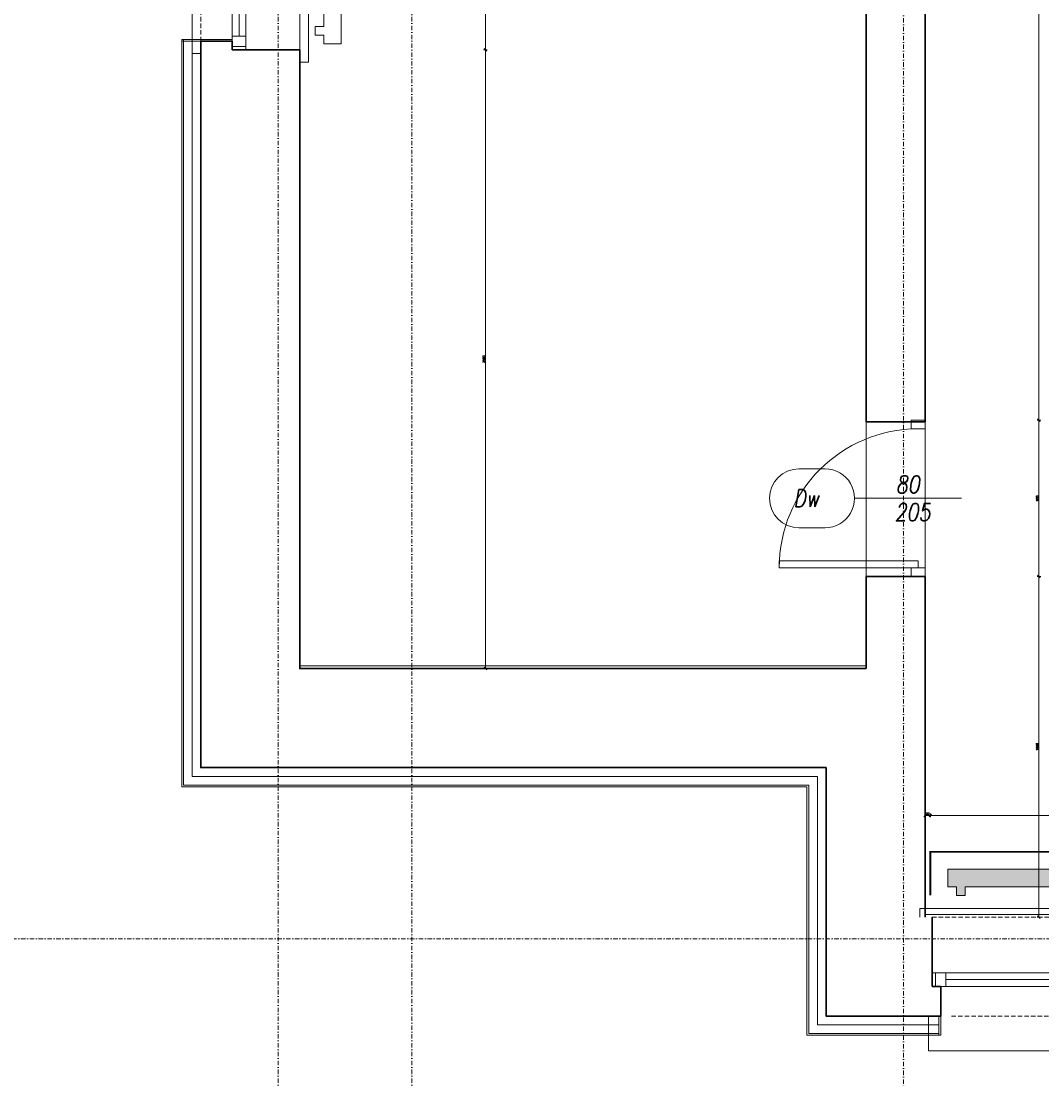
# Model space of a CAD drawing. Header units: millimetres. Extents: x -1893473 to 942156, y -568027 to 942944.
# Tile 125 of 256: x 137503 to 143379, y -513785 to -507699. Entities that reach past the tile are written whole.
import ezdxf
from ezdxf.enums import TextEntityAlignment as Align

# ---------------------------------------------------------------- set-up
doc = ezdxf.new("R2010")
doc.units = ezdxf.units.MM
doc.header["$LTSCALE"] = 0.2
for name, pattern in [('2_3', [1, 0.5, -0.5]), ('DASHDOT', [25.4, 12.7, -6.35, 0, -6.35]), ('HIDDEN', [9.525, 6.35, -3.175])]:
    doc.linetypes.add(name, pattern=pattern)
doc.layers.get('0').update_dxf_attribs({"lineweight": 0})
for name, color, linetype, lineweight in [('!! 0_ Istn-okna', 6, 'Continuous', 13), ('!! 0_ Istn-sciany', 7, 'Continuous', 30), ('!! 0_ Istn-widok', 1, 'Continuous', 15), ('!! 0_Istn-cienka', 4, 'Continuous', 9), ('!! 0_Istn-drzwi', 1, 'Continuous', 13), ('!! 0_Opis_pom', 9, 'Continuous', 13), ('!! 0_Osie', 1, 'DASHDOT', 13), ('!! 1_ tynk zewn  - nowy', 21, 'Continuous', 20), ('!! 1_OPIS POM NOWE', 140, 'Continuous', 5), ('!! 2_ remont Ocieplenie', 4, 'ZIGZAG', 5), ('!! 2_drzwi opis', 151, 'Continuous', 9), ('!! wymiary osi', 250, 'Continuous', 9), ('0-osie-tx', 66, 'Continuous', 9), ('P-Opis nadproża', 150, 'Continuous', 9), ('P-Osie', 1, 'DASHDOT', 18)]:
    doc.layers.add(name, color=color, linetype=linetype, lineweight=lineweight)
doc.layers.add('!! 0_Istn-grzejniki', color=7, linetype='Continuous', lineweight=0, plot=False)
doc.layers.add('Powierzchnia', color=140, linetype='Continuous', lineweight=5, plot=False)
doc.styles.add('50', font='ROMANS.shx', dxfattribs={"width": 0.8, "height": 10})
doc.styles.add('ARCHETYP', font='romans.shx', dxfattribs={"height": 15})
doc.styles.add('ARIAL', font='tahoma.ttf')
doc.styles.add('TXT', font='simplex.shx')
doc.linetypes.add('ZIGZAG', pattern='A,0.00254,-5.08,[131,ltypeshp.shx,S=5.08,R=0,X=-5.08,Y=0],-10.16,[131,ltypeshp.shx,S=5.08,R=180,X=5.08,Y=0],-5.08', length=20.32254)
doc.dimstyles.new('DIM50', dxfattribs={"dimscale": 5, "dimtxt": 2.5, "dimasz": 1.5, "dimexe": 0, "dimexo": 0, "dimgap": 0.5, "dimtad": 1, "dimdec": 4, "dimrnd": 0.5, "dimdsep": 46, "dimtxsty": 'TXT', "dimblk1": 'TICK1', "dimblk2": 'TICK1', "dimsah": 1, "dimcen": 0, "dimse1": 1, "dimse2": 1, "dimclrd": 1, "dimclre": 7, "dimclrt": 9, "dimadec": 0, "dimazin": 0, "dimtfac": 1, "dimtdec": 4, "dimtmove": 2, "dimatfit": 3, "dimldrblk": 'TICK1', "dimfxl": 1, "dimtolj": 1, "dimarcsym": 0})

# ---------------------------------------------------------------- blocks, each defined once
blk = doc.blocks.new('okno 1')
at = {"layer": '!! 0_ Istn-okna'}
for points in [[(9, -36), (259, -36)], [(17, -40), (251, -40)], [(9, -44), (259, -44)]]:
    blk.add_lwpolyline(points, dxfattribs=at)
for points in [[(11, -44), (17, -44), (17, -36), (11, -36)], [(251, -44), (257, -44), (257, -36), (251, -36)]]:
    blk.add_lwpolyline(points, close=True, dxfattribs=at)
at = {"layer": '!! 0_ Istn-sciany'}
for points in [[(9, -36), (9, -4)], [(259, -36), (259, -4)], [(9, -36), (9, -44)], [(259, -36), (259, -44)], [(9, -44), (14, -44)], [(14, -44), (14, -61)], [(254, -44), (259, -44)], [(254, -44), (254, -61)], [(14, -61), (9, -61)], [(254, -61), (259, -61)]]:
    blk.add_lwpolyline(points, dxfattribs=at)
at = {"layer": '!! 0_ Istn-widok'}
for points in [[(2, 1), (266, 1)], [(2, -4), (2, 1)], [(266, -4), (266, 1)], [(7, -61), (7, -81)], [(261, -61), (261, -81)], [(261, -81), (7, -81)]]:
    blk.add_lwpolyline(points, dxfattribs=at)
at = {"layer": '!! 0_Istn-cienka', "linetype": 'HIDDEN', "ltscale": 2}
for points in [[(9, -4), (259, -4)], [(259, -61), (19, -61)]]:
    blk.add_lwpolyline(points, dxfattribs=at)
blk = doc.blocks.new('okno 3')
at = {"layer": '!! 0_ Istn-okna'}
for points in [[(49128.71, -198708.59), (49128.71, -198825.59)], [(49136.71, -198708.59), (49136.71, -198825.59)], [(49132.71, -198716.59), (49132.71, -198817.59)]]:
    blk.add_lwpolyline(points, dxfattribs=at)
for points in [[(49128.71, -198710.59), (49128.71, -198716.59), (49136.71, -198716.59), (49136.71, -198710.59)], [(49128.71, -198817.59), (49128.71, -198823.59), (49136.71, -198823.59), (49136.71, -198817.59)]]:
    blk.add_lwpolyline(points, close=True, dxfattribs=at)
at = {"layer": '!! 0_ Istn-sciany'}
for points in [[(49128.71, -198713.59), (49110.71, -198713.59)], [(49128.71, -198708.59), (49128.71, -198713.59)], [(49136.71, -198708.59), (49128.71, -198708.59)], [(49136.71, -198708.59), (49167.71, -198708.59)], [(49128.71, -198820.59), (49110.71, -198820.59)], [(49128.71, -198820.59), (49128.71, -198825.59)], [(49136.71, -198825.59), (49128.71, -198825.59)], [(49136.71, -198825.59), (49167.71, -198825.59)]]:
    blk.add_lwpolyline(points, dxfattribs=at)
at = {"layer": '!! 0_ Istn-widok'}
for points in [[(49167.71, -198701.59), (49172.71, -198701.59)], [(49172.71, -198701.59), (49172.71, -198832.59)], [(49105.71, -198827.59), (49105.71, -198706.59)], [(49110.71, -198706.59), (49105.71, -198706.59)], [(49110.71, -198827.59), (49105.71, -198827.59)], [(49167.71, -198832.59), (49172.71, -198832.59)]]:
    blk.add_lwpolyline(points, dxfattribs=at)
at = {"layer": '!! 0_Istn-cienka', "linetype": 'HIDDEN', "ltscale": 2}
for points in [[(49110.71, -198820.59), (49110.71, -198713.59)], [(49167.71, -198708.59), (49167.71, -198825.59)]]:
    blk.add_lwpolyline(points, dxfattribs=at)
blk = doc.blocks.new('BLOK OSI')
at = {"layer": 'P-Osie'}
for points in [[(49206.21, -200097.61), (49206.21, -197259.33)], [(49283.21, -200097.61), (49283.21, -197258.83)], [(49566.21, -200103.3), (49566.21, -197259.33)], [(48625.51, -199526.09), (52491.52, -199526.09)]]:
    blk.add_lwpolyline(points, dxfattribs=at)
blk = doc.blocks.new('1_ok-opis')
blk.add_line((0, 111.61), (0, 50))
for points in [[(-17, 128.61), (-17, 143.61)], [(17, 128.61), (17, 143.61)]]:
    blk.add_lwpolyline(points)
for centre, start, end in [((0, 143.61), 0, 180), ((0, 128.61), 180, 0)]:
    blk.add_arc(centre, 17, start, end)
at = {"style": 'ARCHETYP'}
for tag, height, rotation, p in [('NR', 12, 90, (0, 136.9)), ('NR', 12, 270, (0, 136.9)), ('SZEROKOŚĆ', 10, 270, (8, 78.29)), ('SZEROKOŚĆ', 10, 90, (-8, 78.29)), ('WYSOKOŚĆ', 10, 270, (-8, 78.29)), ('WYSOKOŚĆ', 10, 90, (8, 78.29))]:
    blk.add_attdef(tag, text='', height=height, rotation=rotation, dxfattribs=at).set_placement(p, align=Align.MIDDLE)
blk = doc.blocks.new('TICK1')
at = {"color": 2}
blk.add_line((-1, -1), (1, 1), dxfattribs=at)
at = {"color": 0}
for p, q in [((0, 0), (-1, 0)), ((0, -1.4), (0, 1.4))]:
    blk.add_line(p, q, dxfattribs=at)
blk = doc.blocks.new('*D1307')
at = {"layer": '!! wymiary osi', "color": 1, "lineweight": -2, "transparency": 16777216}
blk.add_line((263004.1, -506661.2), (263004.1, -517996.2), dxfattribs=at)
at = {"layer": 'DEFPOINTS', "color": 0, "transparency": 16777216}
for p in [(267439.7, -506653.7), (263004.1, -518003.7), (266659.7, -518003.7)]:
    blk.add_point(p, dxfattribs=at)
at = {"layer": '!! wymiary osi', "color": 1, "lineweight": -2, "transparency": 16777216, "xscale": 7.5, "yscale": 7.5, "zscale": 7.5}
for p, rotation in [((263004.1, -506653.7), 90), ((263004.1, -518003.7), 270)]:
    blk.add_blockref('TICK1', p, dxfattribs=dict(at, rotation=rotation))
at = {"layer": '!! wymiary osi', "color": 9, "transparency": 16777216, "insert": (262995.3, -512328.7), "char_height": 12.5, "attachment_point": 5, "rotation": 90, "style": 'TXT'}
blk.add_mtext('\\A1;11350', dxfattribs=at)
blk = doc.blocks.new('*D1308')
at = {"layer": '!! wymiary osi', "color": 1, "lineweight": -2, "transparency": 16777216}
blk.add_line((263004.1, -518011.2), (263004.1, -519426.2), dxfattribs=at)
at = {"layer": 'DEFPOINTS', "color": 0, "transparency": 16777216}
for p in [(266659.7, -518003.7), (263004.1, -519433.7), (270259.7, -519433.7)]:
    blk.add_point(p, dxfattribs=at)
at = {"layer": '!! wymiary osi', "color": 1, "lineweight": -2, "transparency": 16777216, "xscale": 7.5, "yscale": 7.5, "zscale": 7.5}
for p, rotation in [((263004.1, -518003.7), 90), ((263004.1, -519433.7), 270)]:
    blk.add_blockref('TICK1', p, dxfattribs=dict(at, rotation=rotation))
at = {"layer": '!! wymiary osi', "color": 9, "transparency": 16777216, "insert": (262995.3, -518718.7), "char_height": 12.5, "attachment_point": 5, "rotation": 90, "style": 'TXT'}
blk.add_mtext('\\A1;1430', dxfattribs=at)
blk = doc.blocks.new('*D1316')
at = {"layer": '!! wymiary osi', "color": 1, "lineweight": -2, "transparency": 16777216}
blk.add_line((263377.3, -510651.2), (263377.3, -517316.2), dxfattribs=at)
at = {"layer": 'DEFPOINTS', "color": 0, "transparency": 16777216}
for p in [(268109.7, -510643.7), (263377.3, -517323.7), (268109.7, -517323.7)]:
    blk.add_point(p, dxfattribs=at)
at = {"layer": '!! wymiary osi', "color": 1, "lineweight": -2, "transparency": 16777216, "xscale": 7.5, "yscale": 7.5, "zscale": 7.5}
for p, rotation in [((263377.3, -510643.7), 90), ((263377.3, -517323.7), 270)]:
    blk.add_blockref('TICK1', p, dxfattribs=dict(at, rotation=rotation))
at = {"layer": '!! wymiary osi', "color": 9, "transparency": 16777216, "insert": (263368.5, -513983.7), "char_height": 12.5, "attachment_point": 5, "rotation": 90, "style": 'TXT'}
blk.add_mtext('\\A1;6680', dxfattribs=at)
blk = doc.blocks.new('*D1317')
at = {"layer": '!! wymiary osi', "color": 1, "lineweight": -2, "transparency": 16777216}
blk.add_line((263377.3, -517331.2), (263377.3, -517886.2), dxfattribs=at)
at = {"layer": 'DEFPOINTS', "color": 0, "transparency": 16777216}
for p in [(268109.7, -517323.7), (263377.3, -517893.7), (268109.7, -517893.7)]:
    blk.add_point(p, dxfattribs=at)
at = {"layer": '!! wymiary osi', "color": 1, "lineweight": -2, "transparency": 16777216, "xscale": 7.5, "yscale": 7.5, "zscale": 7.5}
for p, rotation in [((263377.3, -517323.7), 90), ((263377.3, -517893.7), 270)]:
    blk.add_blockref('TICK1', p, dxfattribs=dict(at, rotation=rotation))
at = {"layer": '!! wymiary osi', "color": 9, "transparency": 16777216, "insert": (263368.5, -517608.7), "char_height": 12.5, "attachment_point": 5, "rotation": 90, "style": 'TXT'}
blk.add_mtext('\\A1;570', dxfattribs=at)
blk = doc.blocks.new('*D1318')
at = {"layer": '!! wymiary osi', "color": 1, "lineweight": -2, "transparency": 16777216}
blk.add_line((263377.3, -517901.2), (263377.3, -518746.2), dxfattribs=at)
at = {"layer": 'DEFPOINTS', "color": 0, "transparency": 16777216}
for p in [(268109.7, -517893.7), (263377.3, -518753.7), (270979.7, -518753.7)]:
    blk.add_point(p, dxfattribs=at)
at = {"layer": '!! wymiary osi', "color": 1, "lineweight": -2, "transparency": 16777216, "xscale": 7.5, "yscale": 7.5, "zscale": 7.5}
for p, rotation in [((263377.3, -517893.7), 90), ((263377.3, -518753.7), 270)]:
    blk.add_blockref('TICK1', p, dxfattribs=dict(at, rotation=rotation))
at = {"layer": '!! wymiary osi', "color": 9, "transparency": 16777216, "insert": (263368.5, -518323.7), "char_height": 12.5, "attachment_point": 5, "rotation": 90, "style": 'TXT'}
blk.add_mtext('\\A1;860', dxfattribs=at)
blk = doc.blocks.new('*D1319')
at = {"layer": '!! wymiary osi', "color": 1, "lineweight": -2, "transparency": 16777216}
blk.add_line((263377.3, -518761.2), (263377.3, -519426.2), dxfattribs=at)
at = {"layer": 'DEFPOINTS', "color": 0, "transparency": 16777216}
for p in [(270979.7, -518753.7), (263377.3, -519433.7), (271029.7, -519433.7)]:
    blk.add_point(p, dxfattribs=at)
at = {"layer": '!! wymiary osi', "color": 1, "lineweight": -2, "transparency": 16777216, "xscale": 7.5, "yscale": 7.5, "zscale": 7.5}
for p, rotation in [((263377.3, -518753.7), 90), ((263377.3, -519433.7), 270)]:
    blk.add_blockref('TICK1', p, dxfattribs=dict(at, rotation=rotation))
at = {"layer": '!! wymiary osi', "color": 9, "transparency": 16777216, "insert": (263368.5, -519093.7), "char_height": 12.5, "attachment_point": 5, "rotation": 90, "style": 'TXT'}
blk.add_mtext('\\A1;680', dxfattribs=at)
blk = doc.blocks.new('*D1332')
at = {"layer": '!! wymiary osi', "color": 1, "lineweight": -2, "transparency": 16777216}
blk.add_line((268408.2, -512586.2), (268408.2, -513756.2), dxfattribs=at)
at = {"layer": 'DEFPOINTS', "color": 0, "transparency": 16777216}
for p in [(267339.7, -512578.7), (267339.7, -513763.7), (268408.2, -513763.7)]:
    blk.add_point(p, dxfattribs=at)
at = {"layer": '!! wymiary osi', "color": 1, "lineweight": -2, "transparency": 16777216, "xscale": 7.5, "yscale": 7.5, "zscale": 7.5}
for p, rotation in [((268408.2, -512578.7), 90), ((268408.2, -513763.7), 270)]:
    blk.add_blockref('TICK1', p, dxfattribs=dict(at, rotation=rotation))
at = {"layer": '!! wymiary osi', "color": 9, "transparency": 16777216, "insert": (268399.5, -513171.2), "char_height": 12.5, "attachment_point": 5, "rotation": 90, "style": 'TXT'}
blk.add_mtext('\\A1;1185', dxfattribs=at)
blk = doc.blocks.new('*D1333')
at = {"layer": '!! wymiary osi', "color": 1, "lineweight": -2, "transparency": 16777216}
blk.add_line((268408.2, -513771.2), (268408.2, -517316.2), dxfattribs=at)
at = {"layer": 'DEFPOINTS', "color": 0, "transparency": 16777216}
for p in [(267339.7, -513763.7), (267339.7, -517323.7), (268408.2, -517323.7)]:
    blk.add_point(p, dxfattribs=at)
at = {"layer": '!! wymiary osi', "color": 1, "lineweight": -2, "transparency": 16777216, "xscale": 7.5, "yscale": 7.5, "zscale": 7.5}
for p, rotation in [((268408.2, -513763.7), 90), ((268408.2, -517323.7), 270)]:
    blk.add_blockref('TICK1', p, dxfattribs=dict(at, rotation=rotation))
at = {"layer": '!! wymiary osi', "color": 9, "transparency": 16777216, "insert": (268399.5, -515543.7), "char_height": 12.5, "attachment_point": 5, "rotation": 90, "style": 'TXT'}
blk.add_mtext('\\A1;3560', dxfattribs=at)
blk = doc.blocks.new('*D1334')
at = {"layer": '!! wymiary osi', "color": 1, "lineweight": -2, "transparency": 16777216}
blk.add_line((266667.2, -521322.1), (295192.2, -521322.1), dxfattribs=at)
at = {"layer": 'DEFPOINTS', "color": 0, "transparency": 16777216}
for p in [(266659.7, -518003.7), (295199.7, -518003.7), (295199.7, -521322.1)]:
    blk.add_point(p, dxfattribs=at)
at = {"layer": '!! wymiary osi', "color": 1, "lineweight": -2, "transparency": 16777216, "xscale": 7.5, "yscale": 7.5, "zscale": 7.5, "rotation": 180}
blk.add_blockref('TICK1', (266659.7, -521322.1), dxfattribs=at)
at = {"layer": '!! wymiary osi', "color": 1, "lineweight": -2, "transparency": 16777216, "xscale": 7.5, "yscale": 7.5, "zscale": 7.5}
blk.add_blockref('TICK1', (295199.7, -521322.1), dxfattribs=at)
at = {"layer": '!! wymiary osi', "color": 9, "transparency": 16777216, "insert": (280929.7, -521313.4), "char_height": 12.5, "attachment_point": 5, "style": 'TXT'}
blk.add_mtext('\\A1;28540', dxfattribs=at)
blk = doc.blocks.new('*D1335')
at = {"layer": '!! wymiary osi', "color": 1, "lineweight": -2, "transparency": 16777216}
blk.add_line((266667.2, -520972.2), (267332.2, -520972.2), dxfattribs=at)
at = {"layer": 'DEFPOINTS', "color": 0, "transparency": 16777216}
for p in [(267339.7, -517323.7), (266659.7, -518003.7), (267339.7, -520972.2)]:
    blk.add_point(p, dxfattribs=at)
at = {"layer": '!! wymiary osi', "color": 1, "lineweight": -2, "transparency": 16777216, "xscale": 7.5, "yscale": 7.5, "zscale": 7.5, "rotation": 180}
blk.add_blockref('TICK1', (266659.7, -520972.2), dxfattribs=at)
at = {"layer": '!! wymiary osi', "color": 1, "lineweight": -2, "transparency": 16777216, "xscale": 7.5, "yscale": 7.5, "zscale": 7.5}
blk.add_blockref('TICK1', (267339.7, -520972.2), dxfattribs=at)
at = {"layer": '!! wymiary osi', "color": 9, "transparency": 16777216, "insert": (266999.7, -520963.4), "char_height": 12.5, "attachment_point": 5, "style": 'TXT'}
blk.add_mtext('\\A1;680', dxfattribs=at)
blk = doc.blocks.new('*D1336')
at = {"layer": '!! wymiary osi', "color": 1, "lineweight": -2, "transparency": 16777216}
blk.add_line((267347.2, -520972.2), (270592.2, -520972.2), dxfattribs=at)
at = {"layer": 'DEFPOINTS', "color": 0, "transparency": 16777216}
for p in [(267339.7, -517323.7), (270599.7, -517323.7), (270599.7, -520972.2)]:
    blk.add_point(p, dxfattribs=at)
at = {"layer": '!! wymiary osi', "color": 1, "lineweight": -2, "transparency": 16777216, "xscale": 7.5, "yscale": 7.5, "zscale": 7.5, "rotation": 180}
blk.add_blockref('TICK1', (267339.7, -520972.2), dxfattribs=at)
at = {"layer": '!! wymiary osi', "color": 1, "lineweight": -2, "transparency": 16777216, "xscale": 7.5, "yscale": 7.5, "zscale": 7.5}
blk.add_blockref('TICK1', (270599.7, -520972.2), dxfattribs=at)
at = {"layer": '!! wymiary osi', "color": 9, "transparency": 16777216, "insert": (268969.7, -520963.4), "char_height": 12.5, "attachment_point": 5, "style": 'TXT'}
blk.add_mtext('\\A1;3260', dxfattribs=at)
blk = doc.blocks.new('*D1337')
at = {"layer": '!! wymiary osi', "color": 1, "lineweight": -2, "transparency": 16777216}
blk.add_line((270607.2, -520972.2), (270932.2, -520972.2), dxfattribs=at)
at = {"layer": 'DEFPOINTS', "color": 0, "transparency": 16777216}
for p in [(270599.7, -517323.7), (270939.7, -518753.7), (270939.7, -520972.2)]:
    blk.add_point(p, dxfattribs=at)
at = {"layer": '!! wymiary osi', "color": 1, "lineweight": -2, "transparency": 16777216, "xscale": 7.5, "yscale": 7.5, "zscale": 7.5, "rotation": 180}
blk.add_blockref('TICK1', (270599.7, -520972.2), dxfattribs=at)
at = {"layer": '!! wymiary osi', "color": 1, "lineweight": -2, "transparency": 16777216, "xscale": 7.5, "yscale": 7.5, "zscale": 7.5}
blk.add_blockref('TICK1', (270939.7, -520972.2), dxfattribs=at)
at = {"layer": '!! wymiary osi', "color": 9, "transparency": 16777216, "insert": (270769.7, -520963.4), "char_height": 12.5, "attachment_point": 5, "style": 'TXT'}
blk.add_mtext('\\A1;340', dxfattribs=at)
blk = doc.blocks.new('*D1338')
at = {"layer": '!! wymiary osi', "color": 1, "lineweight": -2, "transparency": 16777216}
blk.add_line((270947.2, -520972.2), (294752.2, -520972.2), dxfattribs=at)
at = {"layer": 'DEFPOINTS', "color": 0, "transparency": 16777216}
for p in [(270939.7, -518753.7), (294759.7, -518753.7), (294759.7, -520972.2)]:
    blk.add_point(p, dxfattribs=at)
at = {"layer": '!! wymiary osi', "color": 1, "lineweight": -2, "transparency": 16777216, "xscale": 7.5, "yscale": 7.5, "zscale": 7.5, "rotation": 180}
blk.add_blockref('TICK1', (270939.7, -520972.2), dxfattribs=at)
at = {"layer": '!! wymiary osi', "color": 1, "lineweight": -2, "transparency": 16777216, "xscale": 7.5, "yscale": 7.5, "zscale": 7.5}
blk.add_blockref('TICK1', (294759.7, -520972.2), dxfattribs=at)
at = {"layer": '!! wymiary osi', "color": 9, "transparency": 16777216, "insert": (282849.7, -520963.4), "char_height": 12.5, "attachment_point": 5, "style": 'TXT'}
blk.add_mtext('\\A1;23820', dxfattribs=at)
blk = doc.blocks.new('*D1340')
at = {"layer": '!! wymiary osi', "color": 1, "lineweight": -2, "transparency": 16777216}
blk.add_line((270947.2, -518168.9), (270962.4, -518168.9), dxfattribs=at)
at = {"layer": 'DEFPOINTS', "color": 0, "transparency": 16777216}
for p in [(270969.9, -518168.9), (270939.7, -518753.7), (270969.9, -518753.7)]:
    blk.add_point(p, dxfattribs=at)
at = {"layer": '!! wymiary osi', "color": 1, "lineweight": -2, "transparency": 16777216, "xscale": 7.5, "yscale": 7.5, "zscale": 7.5, "rotation": 180}
blk.add_blockref('TICK1', (270939.7, -518168.9), dxfattribs=at)
at = {"layer": '!! wymiary osi', "color": 1, "lineweight": -2, "transparency": 16777216, "xscale": 7.5, "yscale": 7.5, "zscale": 7.5}
blk.add_blockref('TICK1', (270969.9, -518168.9), dxfattribs=at)
at = {"layer": '!! wymiary osi', "color": 9, "transparency": 16777216, "insert": (270954.8, -518160.1), "char_height": 12.5, "attachment_point": 5, "style": 'TXT'}
blk.add_mtext('\\A1;30', dxfattribs=at)
blk = doc.blocks.new('*D1341')
at = {"layer": '!! wymiary osi', "color": 1, "lineweight": -2, "transparency": 16777216}
blk.add_line((270977.4, -518168.9), (273472.2, -518168.9), dxfattribs=at)
at = {"layer": 'DEFPOINTS', "color": 0, "transparency": 16777216}
for p in [(273479.7, -518168.9), (270969.9, -518753.7), (273479.7, -518753.7)]:
    blk.add_point(p, dxfattribs=at)
at = {"layer": '!! wymiary osi', "color": 1, "lineweight": -2, "transparency": 16777216, "xscale": 7.5, "yscale": 7.5, "zscale": 7.5, "rotation": 180}
blk.add_blockref('TICK1', (270969.9, -518168.9), dxfattribs=at)
at = {"layer": '!! wymiary osi', "color": 1, "lineweight": -2, "transparency": 16777216, "xscale": 7.5, "yscale": 7.5, "zscale": 7.5}
blk.add_blockref('TICK1', (273479.7, -518168.9), dxfattribs=at)
at = {"layer": '!! wymiary osi', "color": 9, "transparency": 16777216, "insert": (272224.8, -518160.1), "char_height": 12.5, "attachment_point": 5, "style": 'TXT'}
blk.add_mtext('\\A1;2510', dxfattribs=at)
blk = doc.blocks.new('*D1367')
at = {"layer": '!! wymiary osi', "color": 1, "lineweight": -2, "transparency": 16777216}
blk.add_line((271595, -510001.2), (271595, -515886.2), dxfattribs=at)
at = {"layer": 'DEFPOINTS', "color": 0, "transparency": 16777216}
for p in [(270939.7, -509993.7), (270939.7, -515893.7), (271595, -515893.7)]:
    blk.add_point(p, dxfattribs=at)
at = {"layer": '!! wymiary osi', "color": 1, "lineweight": -2, "transparency": 16777216, "xscale": 7.5, "yscale": 7.5, "zscale": 7.5}
for p, rotation in [((271595, -509993.7), 90), ((271595, -515893.7), 270)]:
    blk.add_blockref('TICK1', p, dxfattribs=dict(at, rotation=rotation))
at = {"layer": '!! wymiary osi', "color": 9, "transparency": 16777216, "insert": (271586.3, -512943.7), "char_height": 12.5, "attachment_point": 5, "rotation": 90, "style": 'TXT'}
blk.add_mtext('\\A1;5900', dxfattribs=at)
blk = doc.blocks.new('*D1368')
at = {"layer": '!! wymiary osi', "color": 1, "lineweight": -2, "transparency": 16777216}
blk.add_line((271595, -515901.2), (271595, -516786.2), dxfattribs=at)
at = {"layer": 'DEFPOINTS', "color": 0, "transparency": 16777216}
for p in [(270939.7, -515893.7), (270939.7, -516793.7), (271595, -516793.7)]:
    blk.add_point(p, dxfattribs=at)
at = {"layer": '!! wymiary osi', "color": 1, "lineweight": -2, "transparency": 16777216, "xscale": 7.5, "yscale": 7.5, "zscale": 7.5}
for p, rotation in [((271595, -515893.7), 90), ((271595, -516793.7), 270)]:
    blk.add_blockref('TICK1', p, dxfattribs=dict(at, rotation=rotation))
at = {"layer": '!! wymiary osi', "color": 9, "transparency": 16777216, "insert": (271586.3, -516343.7), "char_height": 12.5, "attachment_point": 5, "rotation": 90, "style": 'TXT'}
blk.add_mtext('\\A1;900', dxfattribs=at)
blk = doc.blocks.new('*D1369')
at = {"layer": '!! wymiary osi', "color": 1, "lineweight": -2, "transparency": 16777216}
blk.add_line((271595, -516801.2), (271595, -518746.2), dxfattribs=at)
at = {"layer": 'DEFPOINTS', "color": 0, "transparency": 16777216}
for p in [(270939.7, -516793.7), (270909.7, -518753.7), (271595, -518753.7)]:
    blk.add_point(p, dxfattribs=at)
at = {"layer": '!! wymiary osi', "color": 1, "lineweight": -2, "transparency": 16777216, "xscale": 7.5, "yscale": 7.5, "zscale": 7.5}
for p, rotation in [((271595, -516793.7), 90), ((271595, -518753.7), 270)]:
    blk.add_blockref('TICK1', p, dxfattribs=dict(at, rotation=rotation))
at = {"layer": '!! wymiary osi', "color": 9, "transparency": 16777216, "insert": (271586.3, -517773.7), "char_height": 12.5, "attachment_point": 5, "rotation": 90, "style": 'TXT'}
blk.add_mtext('\\A1;1960', dxfattribs=at)
blk = doc.blocks.new('A$C2EB40A8D')
at = {"layer": '!! 0_Istn-grzejniki'}
h = blk.add_hatch(color=0, dxfattribs=at)
h.dxf.hatch_style = 1
h.paths.add_polyline_path([(-20781.12989, -18327.48603), (-20781.12989, -18277.48603), (-20831.12989, -18277.48603), (-20831.12989, -18177.48603), (-18431.12989, -18177.48603), (-18431.12989, -18277.48603), (-18481.12989, -18277.48603), (-18481.12989, -18327.48603), (-18531.12989, -18327.48603), (-18531.12989, -18277.48603), (-20731.12989, -18277.48603), (-20731.12989, -18327.48603)])
at = {"layer": '!! 0_ Istn-sciany'}
for points in [[(-21301.12989, -9692.48603), (-21301.12989, -15602.48603)], [(-20961.12989, -9692.48603), (-20961.12989, -15602.48603)], [(-20871.12989, -19022.48603), (-21531.12989, -19022.48603), (-21531.12989, -17592.48603), (-25131.12989, -17592.48603), (-25131.12989, -13412.48603)], [(-24561.12989, -13462.48603), (-24561.12989, -17022.48603), (-21301.12989, -17022.48603)], [(-20961.12989, -15602.48603), (-21301.12989, -15602.48603)], [(-20961.12989, -16492.48603), (-21301.12989, -16492.48603)], [(-21301.12989, -16492.48603), (-21301.12989, -17022.48603)], [(-20961.12989, -16492.48603), (-20961.12989, -18452.48603)]]:
    blk.add_lwpolyline(points, dxfattribs=at)
at = {"layer": '!! 0_Istn-drzwi'}
for points in [[(-20961.12989, -15642.48603), (-20961.12989, -15592.48603), (-21041.12989, -15592.48603), (-21041.12989, -15642.48603)], [(-21801.12989, -16402.48603), (-21001.12989, -16402.48603), (-21001.12989, -16442.48603), (-21801.12989, -16442.48603)], [(-20961.12989, -16442.48603), (-20961.12989, -16492.48603), (-21041.12989, -16492.48603), (-21041.12989, -16442.48603)]]:
    blk.add_lwpolyline(points, close=True, dxfattribs=at)
blk.add_lwpolyline([(-20751.12989, -16042.48603), (-21251.12989, -16042.48603)], dxfattribs=at)
blk.add_arc((-21001.12989, -16442.48603), 800, 90.000000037, 180.000000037, dxfattribs=at)
at = {"layer": '!! 0_Istn-grzejniki'}
for points in [[(-24472.7187, -12277.48603), (-24422.7187, -12277.48603), (-24422.7187, -12227.48603), (-24322.7187, -12227.48603), (-24322.7187, -13427.48603), (-24422.7187, -13427.48603), (-24422.7187, -13377.48603), (-24472.7187, -13377.48603), (-24472.7187, -13327.48603), (-24422.7187, -13327.48603), (-24422.7187, -12327.48603), (-24472.7187, -12327.48603)], [(-20781.12989, -18327.48603), (-20781.12989, -18277.48603), (-20831.12989, -18277.48603), (-20831.12989, -18177.48603), (-18431.12989, -18177.48603), (-18431.12989, -18277.48603), (-18481.12989, -18277.48603), (-18481.12989, -18327.48603), (-18531.12989, -18327.48603), (-18531.12989, -18277.48603), (-20731.12989, -18277.48603), (-20731.12989, -18327.48603)]]:
    blk.add_lwpolyline(points, close=True, dxfattribs=at)
at = {"layer": '!! 0_Istn-grzejniki', "linetype": '2_3', "ltscale": 10, "const_width": 10}
blk.add_lwpolyline([(-20931.12989, -18327.48603), (-20931.12989, -18077.48603), (-18331.12989, -18077.48603), (-18331.12989, -18327.48603)], dxfattribs=at)
at = {"layer": '!! 1_ tynk zewn  - nowy'}
for points in [[(-24951.12989, -13402.48603), (-25241.12989, -13402.48603)], [(-20871.12989, -19022.48603), (-20871.12989, -19132.48603), (-21641.12989, -19132.48603), (-21641.12989, -17702.48603), (-25241.12989, -17702.48603), (-25241.12989, -13402.48603)], [(-25131.12989, -13412.48603), (-25241.12989, -13412.48603)], [(-20881.12989, -19122.48603), (-21631.12989, -19122.48603), (-21631.12989, -17692.48603), (-25231.12989, -17692.48603), (-25231.12989, -13402.48603)], [(-20881.12989, -19022.48603), (-20881.12989, -19132.48603)]]:
    blk.add_lwpolyline(points, dxfattribs=at)
at = {"layer": '!! 2_ remont Ocieplenie', "linetype": 'ZIGZAG', "ltscale": 0.75}
blk.add_lwpolyline([(-20881.12989, -19072.48603), (-21581.12989, -19072.48603), (-21581.12989, -17642.48603), (-25181.12989, -17642.48603), (-25181.12989, -13402.48603)], dxfattribs=at)
at = {"layer": 'Powierzchnia'}
for points in [[(-20961.12989, -6787.08775), (2858.87011, -6787.08775), (2858.87011, -18437.08775), (-20961.12989, -18437.08775)], [(-24561.12989, -17007.08775), (-21301.12989, -17007.08775), (-21301.12989, -10327.08775), (-24561.12989, -10327.08775)]]:
    blk.add_lwpolyline(points, close=True, dxfattribs=at)
at = {"layer": '!! 0_Osie', "xscale": 10, "yscale": 10, "zscale": 10}
blk.add_blockref('BLOK OSI', (-516748.24414, 1976683.397), dxfattribs=at)
at = {"layer": '!! 2_drzwi opis'}
ref = blk.add_blockref('1_ok-opis', (-20251.12782, -16042.486), dxfattribs=dict(at, xscale=10, yscale=10, zscale=10, rotation=90.0000036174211))
ref.add_attrib('WYSOKOŚĆ', '80 ', dxfattribs={"layer": '0', "height": 100, "rotation": 0.000003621, "style": '50', "oblique": 10, "width": 0.8}).set_placement((-21034.03635, -15962.48605), align=Align.MIDDLE)
ref.add_attrib('SZEROKOŚĆ', '205', dxfattribs={"layer": '0', "height": 100, "rotation": 0.000003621, "style": '50', "oblique": 10, "width": 0.8}).set_placement((-21034.03634, -16122.48605), align=Align.MIDDLE)
ref.add_attrib('NR', 'Dw', dxfattribs={"layer": '0', "height": 100, "rotation": 0.000003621, "style": '50', "oblique": 10, "width": 0.8}).set_placement((-21645.89724, -16042.48608), align=Align.MIDDLE)
at = {"xscale": 10, "yscale": 10, "zscale": 10}
blk.add_blockref('okno 1', (-21011.12989, -18412.48603), dxfattribs=at)
at = {"layer": '0-osie-tx', "xscale": 10, "yscale": 10, "zscale": 10}
blk.add_blockref('okno 3', (-516238.24414, 1974793.397), dxfattribs=at)
at = {"layer": '!! 0_Opis_pom', "ltscale": 0.7, "style": 'ARIAL'}
for tag, p in [('B1,21', (-891.77727, 31796.97458)), ('A1,16', (-13651.31084, 31587.95236)), ('B1,19', (-5798.61305, 31587.22944)), ('B1/17', (-9701.43347, 31565.05244)), ('1,23', (10805.41388, 31565.05244)), ('1,22', (4526.58954, 31507.65132)), ('A1,1', (-16866.13618, 31459.3792)), ('B1,18', (-7791.62894, 31330.08444)), ('B1,20', (-2961.4347, 31167.05787)), ('A1,6', (-19287.17717, 30923.71998)), ('B1,1', (14135.63445, 30913.92963)), ('B1,3', (17346.74696, 30023.81022)), ('B1,4', (29817.71501, 29157.67457)), ('A1,5', (-23454.5385, 28820.77901)), ('A1,2', (-17502.57721, 28602.57524)), ('B1,2D', (2616.16402, 28559.52261)), ('A1,15', (-13651.31084, 28261.46046)), ('B1,4', (29883.58177, 28158.35876)), ('B1,2B', (18801.54781, 27650.12382)), ('B1,2A', (13086.7373, 27376.04393)), ('A1,3', (-16846.27912, 25980.40356)), ('B1,8', (9089.53994, 25356.27639)), ('B1,6', (31915.87888, 23754.79829)), ('A1,4', (-24010.17576, 23559.17399)), ('B1,14', (-11621.32288, 23261.44183)), ('B1,13', (-3080.55208, 22924.09997)), ('B1,5', (29245.49088, 22896.69268)), ('B1,10', (3982.60923, 22874.21277)), ('B1,9', (5634.43488, 22623.92098)), ('B1,2C', (13327.26639, 22378.5328)), ('B1,7', (16398.41175, 22348.28836)), ('B1,11', (5553.20442, 20939.83877)), ('B1,12', (3693.27174, 20628.72148)), ('C1,3', (5969.08376, 16336.01084)), ('C1,2', (11955.93711, 11671.55655)), ('C1,1', (15659.17205, 11415.94196)), ('C1,4', (5140.00888, 9205.5831)), ('C1,5', (5680.4486, 6154.54995)), ('C1,10', (16327.05085, 6080.66085)), ('C1,9', (16526.57171, 3173.45283)), ('C1,6', (6367.37903, 2771.84181)), ('D0,18', (-1981.87701, -110.73158)), ('D0,7', (-13531.42299, -1159.67649)), ('C1,7', (7275.77161, -1303.00991)), ('D0,17', (2064.87671, -1345.69113)), ('D0,3', (-9324.21674, -1442.63631)), ('D0,6', (-17529.61851, -1957.37463)), ('D0,10', (-21369.4432, -2140.60378)), ('D,09', (-12990.08379, -2746.32902)), ('D0,2', (-5516.19514, -3101.87722)), ('D0,16', (2266.73061, -3284.15369)), ('D0,8', (-14357.79539, -3567.69719)), ('D0,5', (-10461.54478, -3629.26575)), ('D0,4', (-8396.53404, -4353.7937)), ('D0,15', (1974.41895, -5205.84774)), ('D0,1', (-5633.49598, -5662.48534)), ('D0,11', (-23334.09291, -6045.78706)), ('D0,12', (-22436.85763, -9302.9678)), ('D0,13', (-22436.85763, -11581.16526)), ('D0,14', (-13645.94445, -11884.57769))]:
    blk.add_attdef(tag, text='', height=119.68, dxfattribs=at).set_placement(p, align=Align.MIDDLE_CENTER)
at = {"layer": '!! 1_OPIS POM NOWE', "style": 'ARIAL'}
for tag, p in [('C1.7A', (7769.3756, 685.765)), ('C1.7C', (7655.80151, -2045.04756)), ('C1.8B', (10935.93068, -2107.41983)), ('C1.8A', (13897.39715, -2120.69016)), ('C1.7B', (8274.43201, -3270.18959)), ('E1.2', (16701.02923, -5331.07351)), ('E1.5E', (21974.23379, -5463.99012)), ('E1.5D', (24989.27391, -5785.36474)), ('E1.1', (8357.81567, -5851.01076)), ('E1.5C', (25222.53959, -6394.64172)), ('E1.5B', (27694.70831, -7009.86571)), ('E1.6', (5279.46063, -8141.28746)), ('E1.5A', (25547.9555, -8495.18994)), ('E1.5G', (23977.19473, -9792.46695)), ('E1.5F', (22414.7084, -9822.66389)), ('E1,4', (13935.69867, -10458.20073)), ('E1.5L', (28030.8296, -11267.7725)), ('E1.3', (5639.18862, -11994.01941)), ('E1.5H', (23988.49716, -12231.38049)), ('E1.5K', (27714.73934, -12977.98364)), ('E1.5I', (22290.68736, -13989.9049)), ('E1.5J', (27095.71534, -16088.17469))]:
    blk.add_attdef(tag, text='', height=119.68, dxfattribs=at).set_placement(p, align=Align.MIDDLE_CENTER)
at = {"layer": '!! wymiary osi'}
for base, p1, p2, picture, middle in [((-28896.73244, -17702.48603), (-24461.12989, -6352.48603), (-25241.12989, -17702.48603), '*D1307', (-28905.48244, -12027.48603)), ((-20305.75103, -15592.48603), (-20961.12989, -9692.48603), (-20961.12989, -15592.48603), '*D1367', (-20314.50103, -12642.48603)), ((-28523.51658, -17022.48603), (-23791.12989, -10342.48603), (-23791.12989, -17022.48603), '*D1316', (-28532.26658, -13682.48603)), ((-23492.54922, -13462.48603), (-24561.12989, -12277.48603), (-24561.12989, -13462.48603), '*D1332', (-23501.29922, -12869.98603)), ((-23492.54922, -17022.48603), (-24561.12989, -13462.48603), (-24561.12989, -17022.48603), '*D1333', (-23501.29922, -15242.48603)), ((-20305.75103, -16492.48603), (-20961.12989, -15592.48603), (-20961.12989, -16492.48603), '*D1368', (-20314.50103, -16042.48603)), ((-20305.75103, -18452.48603), (-20961.12989, -16492.48603), (-20991.12989, -18452.48603), '*D1369', (-20314.50103, -17472.48603)), ((-28523.51658, -17592.48603), (-23791.12989, -17022.48603), (-23791.12989, -17592.48603), '*D1317', (-28532.26658, -17307.48603)), ((-28523.51658, -18452.48603), (-23791.12989, -17592.48603), (-20921.12989, -18452.48603), '*D1318', (-28532.26658, -18022.48603)), ((-28896.73244, -19132.48603), (-25241.12989, -17702.48603), (-21641.12989, -19132.48603), '*D1308', (-28905.48244, -18417.48603)), ((-28523.51658, -19132.48603), (-20921.12989, -18452.48603), (-20871.12989, -19132.48603), '*D1319', (-28532.26658, -18792.48603))]:
    dim = blk.add_linear_dim(base=base, p1=p1, p2=p2, angle=90, dimstyle='DIM50', dxfattribs=at)
    dim.commit()
    dim.dimension.update_dxf_attribs({"geometry": picture, "text_midpoint": middle, "insert": (-291900.79406, 500301.26018)})
for base, p1, p2, picture, middle in [((-24561.12989, -20670.90981), (-25241.12989, -17702.48603), (-24561.12989, -17022.48603), '*D1335', (-24901.12989, -20662.15981)), ((-21301.12989, -20670.90981), (-24561.12989, -17022.48603), (-21301.12989, -17022.48603), '*D1336', (-22931.12989, -20662.15981)), ((-20961.12989, -20670.90981), (-21301.12989, -17022.48603), (-20961.12989, -18452.48603), '*D1337', (-21131.12989, -20662.15981)), ((3298.87011, -21020.84684), (-25241.12989, -17702.48603), (3298.87011, -17702.48603), '*D1334', (-10971.12989, -21012.09684)), ((-20930.89415, -17867.62095), (-20961.12989, -18452.48603), (-20930.89415, -18452.48603), '*D1340', (-20946.01202, -17858.87095)), ((-18421.12989, -17867.62095), (-20930.89415, -18452.48603), (-18421.12989, -18452.48603), '*D1341', (-19676.01202, -17858.87095)), ((2858.87011, -20670.90981), (-20961.12989, -18452.48603), (2858.87011, -18452.48603), '*D1338', (-9051.12989, -20662.15981))]:
    dim = blk.add_linear_dim(base=base, p1=p1, p2=p2, dimstyle='DIM50', dxfattribs=at)
    dim.commit()
    dim.dimension.update_dxf_attribs({"geometry": picture, "text_midpoint": middle, "insert": (-291900.79406, 500301.26018)})

msp = doc.modelspace()

# ---------------------------------------------------------------- block references
at = {"layer": 'P-Opis nadproża', "color": 4}
msp.add_blockref('A$C2EB40A8D', (163667.94092, -494401.63474), dxfattribs=at)

doc.saveas('drawing.dxf')
